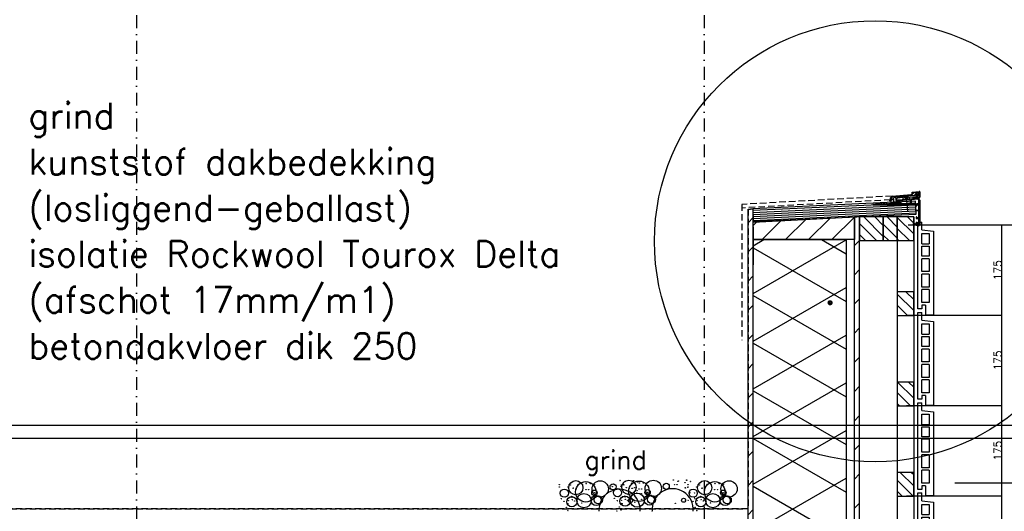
# Model space of a CAD drawing. Extents: x 149262 to 371235, y 141599 to 287858.
# Tile 57 of 60: x 162262 to 164169, y 193187 to 194139. Entities that reach past the tile are written whole.
import ezdxf

# ---------------------------------------------------------------- set-up
doc = ezdxf.new("R2010")
doc.units = 0
doc.header["$LTSCALE"] = 50
doc.header["$MEASUREMENT"] = 0
doc.header["$PDMODE"] = 3
doc.header["$PDSIZE"] = 0.1
for name, pattern in [('CENTER', [2, 1.25, -0.25, 0.25, -0.25]), ('DASHDOT', [1, 0.5, -0.25, 0, -0.25]), ('DD1', [2.66667, 1.66667, -0.5, 0, -0.5]), ('HIDDEN', [0.375, 0.25, -0.125])]:
    doc.linetypes.add(name, pattern=pattern)
doc.layers.get('0').update_dxf_attribs({"linetype": 'CONTINUOUS'})
doc.layers.get('DEFPOINTS').update_dxf_attribs({"linetype": 'CONTINUOUS'})
for name, color, linetype in [('_DETAILNUMMERS', 4, 'CONTINUOUS'), ('A--01A1_ACEER', 1, 'CONTINUOUS'), ('A--A21--_F-23-', 9, 'CONTINUOUS'), ('A--A25--_F--3-', 9, 'CONTINUOUS'), ('A--A42--_F--3-', 9, 'CONTINUOUS'), ('A--A42--_F-23-', 9, 'CONTINUOUS'), ('A--L21--', 3, 'CONTINUOUS'), ('A--L21D1_BUITENWAND', 1, 'CONTINUOUS'), ('A--L21D3_BUITENWAND', 3, 'CONTINUOUS'), ('A--L25--', 7, 'CONTINUOUS'), ('A--L25--_F-23-', 7, 'CONTINUOUS'), ('A--L27DC4_DAKEN', 4, 'HIDDEN'), ('A--L31--', 2, 'CONTINUOUS'), ('A--L42--', 7, 'CONTINUOUS'), ('A--L42--_F--3-', 7, 'CONTINUOUS'), ('A--L42--_F-23-', 7, 'CONTINUOUS'), ('A--L47', 7, 'CONTINUOUS'), ('A--M$1A-_F123-', 1, 'CONTINUOUS'), ('A--T$1A-_F123_20', 1, 'CONTINUOUS'), ('A--T01A-18_TEKST', 1, 'CONTINUOUS'), ('A--T01A-25_TEKST', 2, 'CONTINUOUS'), ('STRAMIEN', 8, 'DD1'), ('X--LR---_CP', 7, 'CONTINUOUS')]:
    doc.layers.add(name, color=color, linetype=linetype)
doc.styles.add('HIEMSTRA', font='romans.shx')
doc.dimstyles.new('ALFA25', dxfattribs={"dimtxt": 50, "dimasz": 2, "dimexe": 0.3, "dimexo": 0.3, "dimgap": 2, "dimtad": 1, "dimdec": 0, "dimzin": 0, "dimdsep": 46, "dimtxsty": 'HIEMSTRA', "dimblk1": 'OBLIQUE', "dimblk2": 'OBLIQUE', "dimsah": 1, "dimcen": 0.09, "dimdle": 0.3, "dimclrd": 1, "dimclre": 1, "dimclrt": 2, "dimadec": 0, "dimazin": 0, "dimtfac": 0.75, "dimtdec": 4, "dimtix": 1, "dimtmove": 2, "dimatfit": 3, "dimldrblk": 'OBLIQUE', "dimfxl": 0, "dimtvp": 625, "dimtolj": 1, "dimtzin": 0, "dimarcsym": 0})
pattern_1 = [(45, (0, 0), (-10.6066, 10.6066), [])]

# ---------------------------------------------------------------- blocks, each defined once
blk = doc.blocks.new('E100606D_8713350')
at = {"color": 0}
blk.add_lwpolyline([(17.9, 1.6), (20.2, 1.6), (20, 1.8, -0.57735), (20.2, 2.1), (21.5, 2.1), (22.8, 2.1, -0.57735), (23, 1.8), (22.9, 1.6), (25.2, 1.6), (25, 1.8, -0.57735), (25.2, 2.1), (26.5, 2.1), (27.8, 2.1, -0.57735), (28, 1.8), (27.9, 1.6), (30.2, 1.6), (30, 1.8, -0.57735), (30.2, 2.1), (31.5, 2.1), (32.8, 2.1, -0.57735), (33, 1.8), (32.9, 1.6), (35.2, 1.6), (35, 1.8, -0.57735), (35.2, 2.1), (36.5, 2.1), (37.8, 2.1, -0.57735), (38, 1.8), (37.9, 1.6), (40.2, 1.6), (40, 1.8, -0.57735), (40.2, 2.1), (41.5, 2.1), (42.8, 2.1, -0.57735), (43, 1.8), (42.9, 1.6), (45.2, 1.6), (45, 1.8, -0.57735), (45.2, 2.1), (46.5, 2.1), (47.8, 2.1, -0.57735), (48, 1.8), (47.9, 1.6), (50.2, 1.6), (50, 1.8, -0.57735), (50.2, 2.1), (51.5, 2.1), (52.8, 2.1, -0.57735), (53, 1.8), (52.9, 1.6), (55.2, 1.6), (55, 1.8, -0.57735), (55.2, 2.1), (56.5, 2.1), (57.8, 2.1, -0.57735), (58, 1.8), (57.9, 1.6), (60.2, 1.6), (60, 1.8, -0.57735), (60.2, 2.1), (61.5, 2.1), (62.8, 2.1, -0.57735), (63, 1.8), (62.9, 1.6), (65.2, 1.6), (65, 1.8, -0.57735), (65.2, 2.1), (66.5, 2.1), (67.8, 2.1, -0.57735), (68, 1.8), (67.9, 1.6), (70.2, 1.6), (70, 1.8, -0.57735), (70.2, 2.1), (71.5, 2.1), (72.8, 2.1, -0.57735), (73, 1.8), (72.9, 1.6), (78.3, 0.6, -0.912623), (78.3, 0.1), (-5.3, 0.1, 0.414214), (-5.8, -0.4), (-5.8, -1.4, -0.414214), (-6.3, -1.9, -0.414214), (-6.8, -1.4), (-6.8, -0.4, 0.414214), (-7.3, 0.1), (-9.5, 0.1, 0.414214), (-10, -0.4), (-10, -24.7, 0.414214), (-9.5, -25.2), (-7.3, -25.2, 0.414214), (-6.8, -24.7), (-6.8, -23.7, -0.414214), (-6.3, -23.2, -0.414214), (-5.8, -23.7), (-5.8, -25.7, -0.414214), (-6.3, -26.2), (-9.5, -26.2, 0.414214), (-10, -26.7), (-10, -38.7, 0.534511), (-9.3, -39.1), (-1, -35.7, -0.534511), (0, -36.4, -0.303347), (-0.4, -37.1), (-9.4, -40.8, -0.534511), (-11.5, -39.4), (-11.5, 12.6, -0.414214), (-10, 14.1), (0, 14.1, -0.414214), (0.5, 13.6), (0.5, 13.1, -0.414214), (0, 12.6), (-9.5, 12.6, 0.414214), (-10, 12.1), (-10, 2.6, 0.414214), (-9.5, 2.1), (-8.5, 2.1), (-7.2, 2.1, -0.57735), (-7, 1.8), (-7.1, 1.6), (-4.8, 1.6), (-5, 1.8, -0.57735), (-4.8, 2.1), (-3.5, 2.1), (-2.2, 2.1, -0.57735), (-2, 1.8), (-2.1, 1.6), (0.2, 1.6), (0, 1.8, -0.57735), (0.2, 2.1), (1.5, 2.1), (2.8, 2.1, -0.57735), (3, 1.8), (2.9, 1.6), (5.2, 1.6), (5, 1.8, -0.57735), (5.2, 2.1), (6.5, 2.1), (7.8, 2.1, -0.57735), (8, 1.8), (7.9, 1.6), (10.2, 1.6), (10, 1.8, -0.57735), (10.2, 2.1), (11.5, 2.1), (12.8, 2.1, -0.57735), (13, 1.8), (12.9, 1.6), (15.2, 1.6), (15, 1.8, -0.57735), (15.2, 2.1), (16.5, 2.1), (17.8, 2.1, -0.57735), (18, 1.8)], format="xyb", close=True, dxfattribs=at)
blk = doc.blocks.new('ARGETON175')
at = {"layer": 'A--L21D3_BUITENWAND'}
for p, q in [((-8, 153), (-30, 150.5)), ((0, 168), (-8, 168)), ((-8, 153), (-8, 168)), ((0, 0), (0, 168)), ((-30, 150.5), (-30, -12.5)), ((-22, 145.5), (-22, 126)), ((-8, 145.5), (-22, 145.5)), ((-8, 126), (-8, 145.5)), ((-8, 126), (-22, 126)), ((-8, 121), (-22, 121)), ((-22, 121), (-22, 102)), ((-8, 102), (-8, 121)), ((-22, 102), (-8, 102)), ((-22, 97), (-22, 72)), ((-22, 97), (-8, 97)), ((-8, 72), (-8, 97)), ((-22, 72), (-8, 72)), ((-22, 67), (-22, 42)), ((-22, 67), (-8, 67)), ((-8, 42), (-8, 67)), ((-22, 42), (-8, 42)), ((-22, 37), (-22, 12)), ((-22, 37), (-8, 37)), ((-8, 12), (-8, 37)), ((-22, 12), (-8, 12)), ((-15, 7), (-15, -12.5)), ((-15, 7), (-8, 7)), ((-8, 7), (-8, 0)), ((-8, 0), (0, 0)), ((-30, -12.5), (-15, -12.5))]:
    blk.add_line(p, q, dxfattribs=at)
blk = doc.blocks.new('*U595')
at = {"layer": 'A--A42--_F-23-', "linetype": 'Continuous'}
h = blk.add_hatch(dxfattribs=at)
h.set_pattern_fill('ALFALINE', color=256, scale=40, style=0)
h.set_pattern_definition([(45, (-163884.01, -189441.78), (-28.284271, 28.284271), [])])
h.paths.add_polyline_path([(0, 0), (-5, 0), (-5, 4315.5), (0, 4315.5), (5, 4315.5), (5, 0)])
at = {"layer": 'A--L42--_F-23-', "color": 2, "linetype": 'Continuous'}
for points in [[(0, 0), (-5, 0), (-5, 4315.5), (0, 4315.5)], [(0, 0), (5, 0), (5, 4315.5), (0, 4315.5)]]:
    blk.add_lwpolyline(points, dxfattribs=at)
blk = doc.blocks.new('_OBLIQUE')
at = {"color": 0, "linetype": 'ByBlock'}
blk.add_line((-0.5, -0.5), (0.5, 0.5), dxfattribs=at)
blk = doc.blocks.new('*D313')
at = {"layer": 'A--M$1A-_F123-', "color": 1, "lineweight": -2}
for p, q in [((163980.1, 193391.8), (164164.6, 193391.8)), ((164164.6, 193216.7), (164164.6, 193391.9)), ((163980.1, 193216.8), (164164.6, 193216.8))]:
    blk.add_line(p, q, dxfattribs=at)
at = {"layer": 'DEFPOINTS', "color": 0}
for p in [(163980, 193391.8), (164164.6, 193391.8), (163980, 193216.8)]:
    blk.add_point(p, dxfattribs=at)
at = {"layer": 'A--M$1A-_F123-', "color": 1, "lineweight": -2, "xscale": 0.6, "yscale": 0.6, "zscale": 0.6}
for p, rotation in [((164164.6, 193391.8), 90), ((164164.6, 193216.8), 270)]:
    blk.add_blockref('_OBLIQUE', p, dxfattribs=dict(at, rotation=rotation))
at = {"layer": 'A--M$1A-_F123-', "color": 2, "insert": (164156.5, 193304.3), "char_height": 15, "attachment_point": 5, "rotation": 90, "style": 'HIEMSTRA'}
blk.add_mtext('\\A1;175', dxfattribs=at)
blk = doc.blocks.new('*D315')
at = {"layer": 'A--M$1A-_F123-', "color": 1, "lineweight": -2}
for p, q in [((163980.1, 193216.8), (164164.6, 193216.8)), ((164164.6, 193041.7), (164164.6, 193216.9)), ((163980.1, 193041.8), (164164.6, 193041.8))]:
    blk.add_line(p, q, dxfattribs=at)
at = {"layer": 'DEFPOINTS', "color": 0}
for p in [(163980, 193216.8), (164164.6, 193216.8), (163980, 193041.8)]:
    blk.add_point(p, dxfattribs=at)
at = {"layer": 'A--M$1A-_F123-', "color": 1, "lineweight": -2, "xscale": 0.6, "yscale": 0.6, "zscale": 0.6}
for p, rotation in [((164164.6, 193216.8), 90), ((164164.6, 193041.8), 270)]:
    blk.add_blockref('_OBLIQUE', p, dxfattribs=dict(at, rotation=rotation))
at = {"layer": 'A--M$1A-_F123-', "color": 2, "insert": (164156.5, 193129.3), "char_height": 15, "attachment_point": 5, "rotation": 90, "style": 'HIEMSTRA'}
blk.add_mtext('\\A1;175', dxfattribs=at)
blk = doc.blocks.new('*U594')
at = {"layer": 'A--A42--_F-23-', "linetype": 'Continuous'}
h = blk.add_hatch(dxfattribs=at)
h.set_pattern_fill('ALFALINE', color=256, scale=40, style=0)
h.set_pattern_definition([(45, (-163678.01, -191983.78), (-28.284271, 28.284271), [])])
h.paths.add_polyline_path([(0, 0), (5, 0), (5, 1788.5), (0, 1788.5), (-5, 1788.5), (-5, 0)])
at = {"layer": 'A--L42--_F-23-', "color": 2, "linetype": 'Continuous'}
for points in [[(-5, 0), (-5, 0), (-5, 1788.5), (0, 1788.5)], [(5, 0), (5, 0), (5, 1788.5), (0, 1788.5)]]:
    blk.add_lwpolyline(points, dxfattribs=at)
blk = doc.blocks.new('*D317')
at = {"layer": 'A--M$1A-_F123-', "color": 1, "lineweight": -2}
for p, q in [((164072.4, 193741.8), (164571.9, 193741.8)), ((164571.8, 191991.7), (164571.8, 193741.9)), ((164072.4, 191991.8), (164571.9, 191991.8))]:
    blk.add_line(p, q, dxfattribs=at)
at = {"layer": 'DEFPOINTS', "color": 0}
for p in [(164072.3, 193741.8), (164571.8, 193741.8), (164072.3, 191991.8)]:
    blk.add_point(p, dxfattribs=at)
at = {"layer": 'A--M$1A-_F123-', "color": 1, "lineweight": -2, "xscale": 0.6, "yscale": 0.6, "zscale": 0.6}
for p, rotation in [((164571.8, 193741.8), 90), ((164571.8, 191991.8), 270)]:
    blk.add_blockref('_OBLIQUE', p, dxfattribs=dict(at, rotation=rotation))
at = {"layer": 'A--M$1A-_F123-', "color": 2, "insert": (164628.1, 192635.5), "char_height": 15, "attachment_point": 5, "rotation": 90, "style": 'HIEMSTRA'}
blk.add_mtext('\\A1;10 stenen a 175', dxfattribs=at)
blk = doc.blocks.new('*D318')
at = {"layer": 'A--M$1A-_F123-', "color": 1, "lineweight": -2}
for p, q in [((163980.1, 193566.8), (164164.6, 193566.8)), ((164164.6, 193391.7), (164164.6, 193566.9)), ((163980.1, 193391.8), (164164.6, 193391.8))]:
    blk.add_line(p, q, dxfattribs=at)
at = {"layer": 'DEFPOINTS', "color": 0}
for p in [(163980, 193566.8), (164164.6, 193566.8), (163980, 193391.8)]:
    blk.add_point(p, dxfattribs=at)
at = {"layer": 'A--M$1A-_F123-', "color": 1, "lineweight": -2, "xscale": 0.6, "yscale": 0.6, "zscale": 0.6}
for p, rotation in [((164164.6, 193566.8), 90), ((164164.6, 193391.8), 270)]:
    blk.add_blockref('_OBLIQUE', p, dxfattribs=dict(at, rotation=rotation))
at = {"layer": 'A--M$1A-_F123-', "color": 2, "insert": (164156.5, 193479.3), "char_height": 15, "attachment_point": 5, "rotation": 90, "style": 'HIEMSTRA'}
blk.add_mtext('\\A1;175', dxfattribs=at)
blk = doc.blocks.new('*D319')
at = {"layer": 'A--M$1A-_F123-', "color": 1, "lineweight": -2}
for p, q in [((163980.1, 193391.8), (164164.6, 193391.8)), ((164164.6, 193216.7), (164164.6, 193391.9)), ((163980.1, 193216.8), (164164.6, 193216.8))]:
    blk.add_line(p, q, dxfattribs=at)
at = {"layer": 'DEFPOINTS', "color": 0}
for p in [(163980, 193391.8), (164164.6, 193391.8), (163980, 193216.8)]:
    blk.add_point(p, dxfattribs=at)
at = {"layer": 'A--M$1A-_F123-', "color": 1, "lineweight": -2, "xscale": 0.6, "yscale": 0.6, "zscale": 0.6}
for p, rotation in [((164164.6, 193391.8), 90), ((164164.6, 193216.8), 270)]:
    blk.add_blockref('_OBLIQUE', p, dxfattribs=dict(at, rotation=rotation))
at = {"layer": 'A--M$1A-_F123-', "color": 2, "insert": (164156.5, 193304.3), "char_height": 15, "attachment_point": 5, "rotation": 90, "style": 'HIEMSTRA'}
blk.add_mtext('\\A1;175', dxfattribs=at)
blk = doc.blocks.new('*D320')
at = {"layer": 'A--M$1A-_F123-', "color": 1, "lineweight": -2}
for p, q in [((163983.1, 193741.8), (164164.6, 193741.8)), ((164164.6, 193566.7), (164164.6, 193741.9)), ((163980.1, 193566.8), (164164.6, 193566.8))]:
    blk.add_line(p, q, dxfattribs=at)
at = {"layer": 'DEFPOINTS', "color": 0}
for p in [(163983, 193741.8), (164164.6, 193741.8), (163980, 193566.8)]:
    blk.add_point(p, dxfattribs=at)
at = {"layer": 'A--M$1A-_F123-', "color": 1, "lineweight": -2, "xscale": 0.6, "yscale": 0.6, "zscale": 0.6}
for p, rotation in [((164164.6, 193741.8), 90), ((164164.6, 193566.8), 270)]:
    blk.add_blockref('_OBLIQUE', p, dxfattribs=dict(at, rotation=rotation))
at = {"layer": 'A--M$1A-_F123-', "color": 2, "insert": (164156.5, 193654.3), "char_height": 15, "attachment_point": 5, "rotation": 90, "style": 'HIEMSTRA'}
blk.add_mtext('\\A1;175', dxfattribs=at)
blk = doc.blocks.new('Q020261-')
at = {"layer": 'A--A25--_F--3-'}
h = blk.add_hatch(dxfattribs=at)
h.set_pattern_fill('ALFALINE', color=256, scale=15, style=0, pattern_type=2)
h.set_pattern_definition(pattern_1)
h.paths.add_polyline_path([(0, 0), (0, 46), (46, 46), (46, 0)])
at = {"layer": 'A--L25--_F-23-', "color": 2, "linetype": 'Continuous'}
blk.add_lwpolyline([(0, 0), (0, 46), (46, 46), (46, 0)], close=True, dxfattribs=at)
at = {"layer": 'X--LR---_CP'}
for p in [(0, 0), (0, 0), (46, 0)]:
    blk.add_point(p, dxfattribs=at)
blk = doc.blocks.new('HOUT46X32')
at = {"layer": 'A--A25--_F--3-'}
h = blk.add_hatch(dxfattribs=at)
h.set_pattern_fill('ALFALINE', color=256, scale=15, style=0, pattern_type=2)
h.set_pattern_definition(pattern_1)
h.paths.add_polyline_path([(0, 0), (0, 46), (32, 46), (32, 0)])
at = {"layer": 'A--L25--_F-23-', "color": 2, "linetype": 'Continuous'}
blk.add_lwpolyline([(0, 0), (0, 46), (32, 46), (32, 0)], close=True, dxfattribs=at)
at = {"layer": 'X--LR---_CP'}
for p in [(0, 0), (0, 0), (32, 0)]:
    blk.add_point(p, dxfattribs=at)

msp = doc.modelspace()

# ---------------------------------------------------------------- hatches: boundary and pattern name
at = {"layer": 'A--A21--_F-23-'}
h = msp.add_hatch(dxfattribs=at)
h.set_pattern_fill('ALFAISO', color=256, scale=80, angle=270, style=0, pattern_type=2)
h.set_pattern_definition([(210, (276319.424, 90145.88), (-40, 69.282032), []), (150, (276319.424, 90145.88), (40, 69.282032), [])])
h.paths.add_polyline_path([(163683, 193713.3), (163863, 193713.3), (163863, 192975.1), (163683, 192975.1)])
at = {"layer": 'A--A25--_F--3-'}
h = msp.add_hatch(dxfattribs=at)
h.set_pattern_fill('ANSI31', color=256, scale=10, angle=90, style=0)
h.set_pattern_definition([(45, (145601.628, 180463.71), (22.45064, -22.45064), [])])
h.paths.add_polyline_path([(163879, 193713.3), (163683, 193713.3), (163683, 193747.3), (163879, 193757.3)])
h = msp.add_hatch(dxfattribs=at)
h.set_pattern_fill('ALFALINE', color=256, scale=15, style=0, pattern_type=2)
h.set_pattern_definition([(135, (163967.008, 193711.28), (10.6066, 10.6066), [])])
h.paths.add_polyline_path([(163962, 193711.3), (163962, 193757.3), (163935, 193757.3), (163935, 193711.3)])
at = {"layer": 'A--A42--_F--3-'}
h = msp.add_hatch(dxfattribs=at)
h.set_pattern_fill('ALFALINE', color=256, scale=4, angle=132.3132, style=0, pattern_type=2)
h.set_pattern_definition([(2.6868, (164008.8588, 193769.38), (0.187505, -3.995603), [])])
h.paths.add_polyline_path([(163998.2, 193768.9), (163997.3, 193787.9), (163682.1, 193773.1), (163683, 193754.1), (163683.2, 193748.1), (163998.5, 193762.9)])

# ---------------------------------------------------------------- linework, layer by layer
at = {"color": 0}
for p, q in [((163948.9, 193794.2), (163952.1, 193797.7)), ((163952.1, 193797.7), (163989.2, 193801)), ((163989.8, 193799.7), (163952.7, 193796.4)), ((163975.5, 193796.8), (163979.5, 193797.1)), ((163983.5, 193797.4), (163979.5, 193797.1)), ((163995.8, 193798.5), (163983.5, 193797.4)), ((163983.6, 193796.3), (163983.5, 193797.4)), ((163989.2, 193801), (163991.5, 193803.3)), ((163989.8, 193799.7), (163994.6, 193804.4)), ((163990.2, 193804.4), (163991.3, 193805.5)), ((163991.1, 193804.1), (163990.4, 193804.1)), ((163991.3, 193805.5), (164004.8, 193806.7)), ((163994.6, 193804.4), (164004, 193805.3)), ((163998.9, 193801.6), (163995.8, 193798.5)), ((163996.2, 193800.8), (163999.9, 193804.6)), ((163997.4, 193800.1), (163996.6, 193800)), ((163999.1, 193801.8), (163997.4, 193800.1)), ((163999.9, 193793.9), (163999.2, 193801.5)), ((164003.2, 193804.9), (163999.9, 193804.6)), ((163999.9, 193793.3), (163999.9, 193801.4)), ((164001.3, 193802.7), (164004.2, 193803.4)), ((164001.3, 193794), (164001.3, 193802.7)), ((164001.5, 193801.1), (164001.5, 193802.4)), ((164001.6, 193800.8), (164004.4, 193798.1)), ((164001.8, 193802.5), (164003.6, 193800.7)), ((164004.3, 193803.8), (164003.2, 193804.9)), ((164004.5, 193801), (164004.5, 193804.8)), ((164004.5, 193795.6), (164004.5, 193797.7)), ((164005.9, 193805.7), (164005.9, 193795.5)), ((163947.9, 193789.1), (163948.9, 193790)), ((163947.9, 193788.4), (163947.9, 193789.1)), ((163950.9, 193790.2), (163948.7, 193788)), ((163948.8, 193783), (163950.9, 193785.2)), ((163948.9, 193790), (163948.9, 193794.2)), ((163950.6, 193782.3), (163949, 193782.3)), ((163952.7, 193796.4), (163950.2, 193793.7)), ((163950.2, 193793.7), (163950.2, 193792.1)), ((163951.6, 193783.8), (163950.6, 193782.9)), ((163950.6, 193782.9), (163950.6, 193782.3)), ((163968.2, 193782.3), (163950.6, 193782.3)), ((163950.7, 193791.6), (163954.9, 193791.9)), ((163954.2, 193790.5), (163950.9, 193790.2)), ((163950.9, 193785.2), (163965.5, 193786.4)), ((163966.6, 193785.1), (163951.6, 193783.8)), ((163954.1, 193792.9), (163955.1, 193794.2)), ((163954.2, 193791.9), (163954.1, 193792.9)), ((163955.2, 193792), (163954.2, 193791.9)), ((163955.1, 193791.4), (163954.2, 193790.5)), ((163955.7, 193786), (163955.2, 193792)), ((163960.4, 193786.4), (163955.7, 193786)), ((163956.5, 193795.1), (163959.6, 193795.4)), ((163959.6, 193795.4), (163975.5, 193796.8)), ((163960.4, 193786.4), (163959.6, 193795.4)), ((163962.4, 193786.6), (163960.4, 193786.4)), ((163973.7, 193794.6), (163961.8, 193793.5)), ((163962.4, 193786.6), (163961.8, 193793.5)), ((163964.8, 193786.8), (163962.4, 193786.6)), ((163964.1, 193789.4), (163965.6, 193786.7)), ((163999.5, 193792.8), (163964.2, 193789.7)), ((163966.6, 193787.8), (163969, 193783.7)), ((163968.2, 193782.3), (163966.6, 193785.1)), ((163987.4, 193790.4), (163967, 193788.6)), ((163972, 193782.3), (163968.2, 193782.3)), ((163969, 193783.7), (163971.5, 193783.7)), ((163971.5, 193783.7), (163972.1, 193782.6)), ((163974.1, 193790.6), (163973.7, 193794.6)), ((163978.1, 193790.9), (163974.1, 193790.6)), ((163975.5, 193796.8), (163975.6, 193795.6)), ((163983.6, 193796.3), (163975.6, 193795.6)), ((163975.6, 193795.6), (163977.8, 193793.4)), ((163977.8, 193793.4), (163981.8, 193793.8)), ((163977.8, 193793.4), (163978.1, 193790.9)), ((163981.8, 193793.8), (163983.6, 193796.3)), ((163982, 193791.3), (163981.8, 193793.8)), ((163986, 193791.6), (163982, 193791.3)), ((163985.7, 193795.6), (163997.6, 193796.7)), ((163986, 193791.6), (163985.7, 193795.6)), ((163986.7, 193782.6), (163987.2, 193783.5)), ((163990.4, 193782.3), (163986.8, 193782.3)), ((163987.6, 193783.7), (163987.9, 193783.7)), ((163987.9, 193783.7), (163987.9, 193789.9)), ((163989.3, 193790.1), (163989.3, 193783.7)), ((163989.3, 193783.7), (163989.7, 193783.7)), ((164001.7, 193791.6), (163989.8, 193790.6)), ((163990.1, 193783.5), (163990.6, 193782.6)), ((163998, 193792.7), (163997.6, 193796.7)), ((163999, 193792.8), (163998, 193792.7)), ((163999, 193792.8), (163999.9, 193793.9)), ((164001.3, 193794), (164005.6, 193789.7)), ((164001.7, 193791.6), (164004.2, 193789.1)), ((164004.2, 193770.8), (164004.2, 193789.1)), ((164005, 193795.1), (164004.5, 193795.6)), ((164005.6, 193789.7), (164005.6, 193742.5)), ((163998.6, 193769.6), (163998.6, 193769.8)), ((163999.1, 193770.3), (164003.7, 193770.3)), ((164004.2, 193769.1), (163999.1, 193769.1)), ((164004.2, 193745.1), (164004.2, 193769.1)), ((163998.6, 193744.3), (163998.6, 193746.1)), ((163999.1, 193746.6), (163999.4, 193746.6)), ((164004.2, 193743.8), (163999.1, 193743.8)), ((163999.9, 193746.1), (163999.9, 193745.1)), ((163999.9, 193745.1), (164004.2, 193745.1)), ((164004.2, 193743.5), (164004.2, 193743.8))]:
    msp.add_line(p, q, dxfattribs=at)
at = {"color": 0, "linetype": 'CENTER'}
msp.add_line((163979.5, 193797.1), (163982.1, 193767.3), dxfattribs=at)
for centre, radius in [((163339.4, 193232.4), 13.8), ((163339.4, 193232.4), 13.8), ((163358.8, 193224.6), 19.8), ((163358.8, 193224.6), 19.8), ((163386.6, 193230.3), 15.8), ((163386.6, 193230.3), 15.8), ((163425.2, 193246.4), 0.331), ((163425.2, 193246.4), 0.331), ((163442.3, 193233.3), 13.8), ((163442.3, 193233.3), 13.8), ((163434.6, 193244.1), 0.331), ((163434.6, 193244.1), 0.331), ((163434.9, 193244.6), 0.331), ((163434.9, 193244.6), 0.331), ((163461.7, 193225.6), 19.8), ((163461.7, 193225.6), 19.8), ((163451.1, 193245.9), 0.331), ((163451.1, 193245.9), 0.331), ((163451.3, 193246.3), 0.331), ((163451.3, 193246.3), 0.331), ((163458.7, 193243.5), 0.331), ((163458.7, 193243.5), 0.331), ((163489.5, 193231.2), 15.8), ((163489.5, 193231.2), 15.8), ((163528.1, 193247.4), 0.331), ((163528.1, 193247.4), 0.331), ((163537.5, 193245), 0.331), ((163537.5, 193245), 0.331), ((163537.8, 193245.5), 0.331), ((163537.8, 193245.5), 0.331), ((163553.9, 193246.8), 0.331), ((163553.9, 193246.8), 0.331), ((163554.2, 193247.3), 0.331), ((163554.2, 193247.3), 0.331), ((163561.6, 193244.5), 0.331), ((163561.6, 193244.5), 0.331), ((163589.1, 193232.4), 13.8), ((163589.1, 193232.4), 13.8), ((163608.5, 193224.6), 19.8), ((163608.5, 193224.6), 19.8), ((163636.3, 193230.3), 15.8), ((163307.2, 193238.5), 0.331), ((163307.2, 193238.5), 0.331), ((163307.2, 193233.8), 0.331), ((163307.2, 193233.8), 0.331), ((163317.2, 193221.9), 7.92), ((163317.2, 193221.9), 7.92), ((163323.9, 193234.1), 0.331), ((163323.9, 193234.1), 0.331), ((163323.9, 193234.1), 0.331), ((163323.9, 193234.1), 0.331), ((163328.9, 193237.9), 0.331), ((163328.9, 193237.9), 0.331), ((163334.2, 193231.4), 0.331), ((163334.2, 193231.4), 0.331), ((163334.5, 193231.7), 0.331), ((163334.5, 193231.7), 0.331), ((163339.7, 193230), 0.331), ((163339.7, 193230), 0.331), ((163344.2, 193238.8), 0.331), ((163344.2, 193238.8), 0.331), ((163358.9, 193228.8), 0.331), ((163358.9, 193228.8), 0.331), ((163359.3, 193240.6), 0.331), ((163359.3, 193240.6), 0.331), ((163359.4, 193240.6), 0.331), ((163359.4, 193240.6), 0.331), ((163364.1, 193228.8), 0.331), ((163364.1, 193228.8), 0.331), ((163367.3, 193240.7), 0.331), ((163367.3, 193240.7), 0.331), ((163367.5, 193240.6), 0.331), ((163367.5, 193240.6), 0.331), ((163367.7, 193240.6), 0.331), ((163367.7, 193240.6), 0.331), ((163375.4, 193222.6), 5.32), ((163375.4, 193222.6), 5.32), ((163375.5, 193238.4), 0.331), ((163375.5, 193238.4), 0.331), ((163411.6, 193234.2), 5.94), ((163411.6, 193234.2), 5.94), ((163410.1, 193234.7), 0.331), ((163410.1, 193234.7), 0.331), ((163420.1, 193222.8), 7.92), ((163420.1, 193222.8), 7.92), ((163416.5, 193237.8), 0.331), ((163416.5, 193237.8), 0.331), ((163426.8, 193235.1), 0.331), ((163426.8, 193235.1), 0.331), ((163426.8, 193235.1), 0.331), ((163426.8, 193235.1), 0.331), ((163427.6, 193237.6), 0.331), ((163427.6, 193237.6), 0.331), ((163431.8, 193238.8), 0.331), ((163431.8, 193238.8), 0.331), ((163432.3, 193237.6), 0.331), ((163432.3, 193237.6), 0.331), ((163437.1, 193232.4), 0.331), ((163437.1, 193232.4), 0.331), ((163437.4, 193232.6), 0.331), ((163437.4, 193232.6), 0.331), ((163442.6, 193230.9), 0.331), ((163442.6, 193230.9), 0.331), ((163447.1, 193239.8), 0.331), ((163447.1, 193239.8), 0.331), ((163447.8, 193241.3), 0.331), ((163447.8, 193241.3), 0.331), ((163448.1, 193241.2), 0.331), ((163448.1, 193241.2), 0.331), ((163448.4, 193231.4), 0.331), ((163448.4, 193231.4), 0.331), ((163448.7, 193231.2), 0.331), ((163448.7, 193231.2), 0.331), ((163453.4, 193232.4), 0.331), ((163453.4, 193232.4), 0.331), ((163458.1, 193227.1), 0.331), ((163458.1, 193227.1), 0.331), ((163461.8, 193229.8), 0.331), ((163461.8, 193229.8), 0.331), ((163462.2, 193241.6), 0.331), ((163462.2, 193241.6), 0.331), ((163462.3, 193241.5), 0.331), ((163462.3, 193241.5), 0.331), ((163467, 193229.8), 0.331), ((163467, 193229.8), 0.331), ((163470.2, 193241.6), 0.331), ((163470.2, 193241.6), 0.331), ((163470.4, 193241.6), 0.331), ((163470.4, 193241.6), 0.331), ((163470.6, 193241.5), 0.331), ((163470.6, 193241.5), 0.331), ((163478.3, 193223.5), 5.32), ((163478.3, 193223.5), 5.32), ((163514.5, 193235.1), 5.94), ((163514.5, 193235.1), 5.94), ((163519.4, 193238.7), 0.331), ((163519.4, 193238.7), 0.331), ((163530.5, 193238.6), 0.331), ((163530.5, 193238.6), 0.331), ((163535.2, 193238.6), 0.331), ((163535.2, 193238.6), 0.331), ((163550.7, 193242.3), 0.331), ((163550.7, 193242.3), 0.331), ((163551, 193242.1), 0.331), ((163551, 193242.1), 0.331), ((163551.3, 193232.3), 0.331), ((163551.3, 193232.3), 0.331), ((163551.6, 193232.1), 0.331), ((163551.6, 193232.1), 0.331), ((163556.3, 193233.3), 0.331), ((163556.3, 193233.3), 0.331), ((163556.8, 193238.5), 0.331), ((163556.8, 193238.5), 0.331), ((163556.8, 193233.8), 0.331), ((163556.8, 193233.8), 0.331), ((163566.8, 193221.9), 7.92), ((163566.8, 193221.9), 7.92), ((163561, 193228), 0.331), ((163561, 193228), 0.331), ((163573.5, 193234.1), 0.331), ((163573.5, 193234.1), 0.331), ((163573.5, 193234.1), 0.331), ((163573.5, 193234.1), 0.331), ((163578.5, 193237.9), 0.331), ((163578.5, 193237.9), 0.331), ((163583.8, 193231.4), 0.331), ((163583.8, 193231.4), 0.331), ((163584.1, 193231.7), 0.331), ((163584.1, 193231.7), 0.331), ((163589.3, 193230), 0.331), ((163589.3, 193230), 0.331), ((163593.8, 193238.8), 0.331), ((163593.8, 193238.8), 0.331), ((163608.5, 193228.8), 0.331), ((163608.9, 193240.6), 0.331), ((163609.1, 193240.6), 0.331), ((163613.8, 193228.8), 0.331), ((163617, 193240.7), 0.331), ((163617.1, 193240.6), 0.331), ((163617.3, 193240.6), 0.331), ((163625, 193222.6), 5.32), ((163625.1, 193238.4), 0.331), ((163311, 193211), 0.331), ((163311, 193211), 0.331), ((163316.6, 193206.2), 0.331), ((163316.6, 193206.2), 0.331), ((163319.5, 193214.2), 0.331), ((163319.5, 193214.2), 0.331), ((163319.6, 193214.2), 0.331), ((163319.6, 193214.2), 0.331), ((163331.8, 193205.4), 9.89), ((163331.8, 193205.4), 9.89), ((163324.8, 193207.4), 0.331), ((163324.8, 193207.4), 0.331), ((163326.7, 193213.9), 0.331), ((163326.7, 193213.9), 0.331), ((163331.4, 193215.6), 0.331), ((163331.4, 193215.6), 0.331), ((163331.8, 193213.8), 0.331), ((163331.8, 193213.8), 0.331), ((163332.3, 193209.1), 0.331), ((163332.3, 193209.1), 0.331), ((163336.9, 193206.8), 0.331), ((163336.9, 193206.8), 0.331), ((163337.6, 193219), 0.331), ((163337.6, 193219), 0.331), ((163337.6, 193219), 0.331), ((163337.6, 193219), 0.331), ((163340.5, 193210.3), 0.331), ((163340.5, 193210.3), 0.331), ((163355.2, 193207.4), 13.8), ((163355.2, 193207.4), 13.8), ((163342, 193206.7), 0.331), ((163342, 193206.7), 0.331), ((163378.9, 193207.7), 9.89), ((163378.9, 193207.7), 9.89), ((163375.4, 193222.6), 0.331), ((163375.4, 193222.6), 0.331), ((163375.4, 193222.6), 0.331), ((163375.4, 193222.6), 0.331), ((163383, 193208.9), 7.91), ((163383, 193208.9), 7.91), ((163375.8, 193212.3), 0.331), ((163375.8, 193212.3), 0.331), ((163375.8, 193212.3), 0.331), ((163375.8, 193212.3), 0.331), ((163375.8, 193212.3), 0.331), ((163375.8, 193212.3), 0.331), ((163375.8, 193212.3), 0.331), ((163375.8, 193212.3), 0.331), ((163378, 193220), 0.331), ((163378, 193220), 0.331), ((163378, 193220), 0.331), ((163378, 193220), 0.331), ((163378, 193220), 0.331), ((163378, 193220), 0.331), ((163378, 193220), 0.331), ((163378, 193220), 0.331), ((163387.5, 193212.9), 0.331), ((163387.5, 193212.9), 0.331), ((163413.9, 193212), 0.331), ((163413.9, 193212), 0.331), ((163419.5, 193207.1), 0.331), ((163419.5, 193207.1), 0.331), ((163422.4, 193215.1), 0.331), ((163422.4, 193215.1), 0.331), ((163422.5, 193215.1), 0.331), ((163422.5, 193215.1), 0.331), ((163434.7, 193206.4), 9.89), ((163434.7, 193206.4), 9.89), ((163427.7, 193208.3), 0.331), ((163427.7, 193208.3), 0.331), ((163429.6, 193214.9), 0.331), ((163429.6, 193214.9), 0.331), ((163434.3, 193216.6), 0.331), ((163434.3, 193216.6), 0.331), ((163434.7, 193214.8), 0.331), ((163434.7, 193214.8), 0.331), ((163435.2, 193210.1), 0.331), ((163435.2, 193210.1), 0.331), ((163439.8, 193207.8), 0.331), ((163439.8, 193207.8), 0.331), ((163440.5, 193219.9), 0.331), ((163440.5, 193219.9), 0.331), ((163440.5, 193219.9), 0.331), ((163440.5, 193219.9), 0.331), ((163445.3, 193207.2), 3.96), ((163445.3, 193207.2), 3.96), ((163443.4, 193211.2), 0.331), ((163443.4, 193211.2), 0.331), ((163458.1, 193208.3), 13.8), ((163458.1, 193208.3), 13.8), ((163444.9, 193207.7), 0.331), ((163444.9, 193207.7), 0.331), ((163449.2, 193206.7), 0.331), ((163449.2, 193206.7), 0.331), ((163454, 193207.4), 0.331), ((163454, 193207.4), 0.331), ((163456.9, 193221.5), 0.331), ((163456.9, 193221.5), 0.331), ((163457.5, 193222.4), 0.331), ((163457.5, 193222.4), 0.331), ((163466.3, 193221.2), 0.331), ((163466.3, 193221.2), 0.331), ((163466.9, 193210.1), 0.331), ((163466.9, 193210.1), 0.331), ((163481.8, 193208.7), 9.89), ((163481.8, 193208.7), 9.89), ((163478.3, 193223.5), 0.331), ((163478.3, 193223.5), 0.331), ((163478.3, 193223.5), 0.331), ((163478.3, 193223.5), 0.331), ((163485.9, 193209.8), 7.91), ((163485.9, 193209.8), 7.91), ((163478.6, 193213.2), 0.331), ((163478.6, 193213.2), 0.331), ((163478.6, 193213.2), 0.331), ((163478.6, 193213.2), 0.331), ((163478.6, 193213.2), 0.331), ((163478.6, 193213.2), 0.331), ((163478.6, 193213.2), 0.331), ((163478.6, 193213.2), 0.331), ((163480.9, 193220.9), 0.331), ((163480.9, 193220.9), 0.331), ((163480.9, 193220.9), 0.331), ((163480.9, 193220.9), 0.331), ((163480.9, 193220.9), 0.331), ((163480.9, 193220.9), 0.331), ((163480.9, 193220.9), 0.331), ((163480.9, 193220.9), 0.331), ((163490.4, 193213.9), 0.331), ((163490.4, 193213.9), 0.331), ((163548.2, 193208.2), 3.96), ((163548.2, 193208.2), 3.96), ((163552.1, 193207.7), 0.331), ((163552.1, 193207.7), 0.331), ((163556.9, 193208.3), 0.331), ((163556.9, 193208.3), 0.331), ((163559.8, 193222.4), 0.331), ((163559.8, 193222.4), 0.331), ((163560.4, 193223.3), 0.331), ((163560.4, 193223.3), 0.331), ((163560.6, 193211), 0.331), ((163560.6, 193211), 0.331), ((163566.2, 193206.2), 0.331), ((163566.2, 193206.2), 0.331), ((163569.2, 193214.2), 0.331), ((163569.2, 193214.2), 0.331), ((163569.2, 193222.2), 0.331), ((163569.2, 193222.2), 0.331), ((163569.3, 193214.2), 0.331), ((163569.3, 193214.2), 0.331), ((163569.8, 193211), 0.331), ((163569.8, 193211), 0.331), ((163581.5, 193205.4), 9.89), ((163581.5, 193205.4), 9.89), ((163574.4, 193207.4), 0.331), ((163574.4, 193207.4), 0.331), ((163576.4, 193213.9), 0.331), ((163576.4, 193213.9), 0.331), ((163581.1, 193215.6), 0.331), ((163581.1, 193215.6), 0.331), ((163581.5, 193213.8), 0.331), ((163581.5, 193213.8), 0.331), ((163581.9, 193209.1), 0.331), ((163581.9, 193209.1), 0.331), ((163586.5, 193206.8), 0.331), ((163586.5, 193206.8), 0.331), ((163587.2, 193219), 0.331), ((163587.2, 193219), 0.331), ((163587.2, 193219), 0.331), ((163587.2, 193219), 0.331), ((163590.2, 193210.3), 0.331), ((163590.2, 193210.3), 0.331), ((163604.8, 193207.4), 13.8), ((163604.8, 193207.4), 13.8), ((163591.6, 193206.7), 0.331), ((163591.6, 193206.7), 0.331), ((163628.5, 193207.7), 9.89), ((163625, 193222.6), 0.331), ((163625, 193222.6), 0.331), ((163632.7, 193208.9), 7.91), ((163625.4, 193212.3), 0.331), ((163625.4, 193212.3), 0.331), ((163625.4, 193212.3), 0.331), ((163625.4, 193212.3), 0.331), ((163627.6, 193220), 0.331), ((163627.6, 193220), 0.331), ((163627.6, 193220), 0.331), ((163627.6, 193220), 0.331), ((163637.1, 193212.9), 0.331), ((163320.7, 193194.2), 0.331), ((163320.7, 193194.2), 0.331), ((163320.9, 193194.3), 0.331), ((163320.9, 193194.3), 0.331), ((163323.9, 193201.3), 0.331), ((163323.9, 193201.3), 0.331), ((163324.2, 193188.3), 0.331), ((163324.2, 193188.3), 0.331), ((163331.8, 193191.3), 0.331), ((163331.8, 193191.3), 0.331), ((163342.5, 193202), 0.331), ((163342.5, 193202), 0.331), ((163345.4, 193191.3), 0.331), ((163345.4, 193191.3), 0.331), ((163350.7, 193203.2), 0.331), ((163350.7, 193203.2), 0.331), ((163370.2, 193203.2), 0.331), ((163370.2, 193203.2), 0.331), ((163418.9, 193187.5), 0.331), ((163418.9, 193187.5), 0.331), ((163423.6, 193195.2), 0.331), ((163423.6, 193195.2), 0.331), ((163423.8, 193195.3), 0.331), ((163423.8, 193195.3), 0.331), ((163426.8, 193202.2), 0.331), ((163426.8, 193202.2), 0.331), ((163427.1, 193189.3), 0.331), ((163427.1, 193189.3), 0.331), ((163429.2, 193201.3), 0.331), ((163429.2, 193201.3), 0.331), ((163434.7, 193192.2), 0.331), ((163434.7, 193192.2), 0.331), ((163445.4, 193203), 0.331), ((163445.4, 193203), 0.331), ((163448.3, 193192.2), 0.331), ((163448.3, 193192.2), 0.331), ((163453.6, 193204.1), 0.331), ((163453.6, 193204.1), 0.331), ((163464, 193193), 0.331), ((163464, 193193), 0.331), ((163464, 193193), 0.331), ((163464, 193193), 0.331), ((163464, 193193), 0.331), ((163464, 193193), 0.331), ((163464, 193193), 0.331), ((163464, 193193), 0.331), ((163473.1, 193204.2), 0.331), ((163473.1, 193204.2), 0.331), ((163487.2, 193187.4), 0.331), ((163487.2, 193187.4), 0.331), ((163532.1, 193202.2), 0.331), ((163532.1, 193202.2), 0.331), ((163566.9, 193194), 0.331), ((163566.9, 193194), 0.331), ((163566.9, 193194), 0.331), ((163566.9, 193194), 0.331), ((163566.9, 193194), 0.331), ((163566.9, 193194), 0.331), ((163566.9, 193194), 0.331), ((163566.9, 193194), 0.331), ((163570.3, 193194.2), 0.331), ((163570.3, 193194.2), 0.331), ((163570.6, 193194.3), 0.331), ((163570.6, 193194.3), 0.331), ((163573.5, 193201.3), 0.331), ((163573.5, 193201.3), 0.331), ((163573.8, 193188.3), 0.331), ((163573.8, 193188.3), 0.331), ((163581.5, 193191.3), 0.331), ((163581.5, 193191.3), 0.331), ((163592.1, 193202), 0.331), ((163592.1, 193202), 0.331), ((163595, 193191.3), 0.331), ((163595, 193191.3), 0.331), ((163600.3, 193203.2), 0.331), ((163619.9, 193203.2), 0.331)]:
    msp.add_circle(centre, radius)
at = {"color": 0}
for centre, radius, start, end in [((163990.4, 193804.3), 0.2, 135, 275), ((163991.2, 193803.6), 0.5, 315, 95), ((163996.5, 193800.5), 0.5, 135, 275), ((163999, 193801.4), 0.2, 5, 135), ((163999.4, 193801.4), 0.5, 0, 135), ((164001.7, 193802.4), 0.2, 45, 180), ((164002, 193801.1), 0.5, 180, 225), ((164004, 193801), 0.5, 225, 0), ((164004, 193804.8), 0.5, 0, 95), ((164004.1, 193803.6), 0.2, 284.2944, 45), ((164004, 193797.7), 0.5, 0, 45), ((164004.9, 193805.7), 1, 0, 95), ((163948.4, 193788.4), 0.5, 180, 225), ((163948.4, 193788.4), 0.5, 225, 315), ((163949, 193782.7), 0.4, 135, 180), ((163949, 193782.7), 0.4, 180, 270), ((163950.7, 193792.1), 0.5, 180, 275), ((163954.9, 193791.6), 0.3, 315, 95), ((163956.7, 193793.1), 2, 95, 145), ((163964.2, 193789.5), 0.2, 95, 180), ((163964.2, 193789.5), 0.2, 180, 210), ((163964.7, 193787.3), 0.5, 275, 30), ((163965.4, 193786.6), 0.2, 275, 30), ((163967, 193788.1), 0.5, 95, 210), ((163972, 193782.5), 0.2, 270, 30), ((163986.8, 193782.5), 0.2, 150, 270), ((163987.6, 193783.2), 0.5, 90, 150), ((163987.4, 193789.9), 0.5, 0, 95), ((163989.8, 193790.1), 0.5, 95, 180), ((163989.7, 193783.2), 0.5, 30, 90), ((163990.4, 193782.5), 0.2, 270, 30), ((163999.4, 193793.3), 0.5, 275, 0), ((164005.4, 193795.5), 0.5, 225, 0), ((163999.1, 193769.8), 0.5, 90, 180), ((163999.1, 193769.6), 0.5, 180, 270), ((164003.7, 193770.8), 0.5, 270, 0), ((163999.1, 193746.1), 0.5, 90, 180), ((163999.1, 193744.3), 0.5, 180, 270), ((163999.4, 193746.1), 0.5, 0, 90), ((164005.4, 193743.5), 1.2, 180, 270), ((164005.4, 193742.5), 0.2, 270, 0)]:
    msp.add_arc(centre, radius, start, end, dxfattribs=at)
for centre, start, end in [((163424.1, 193189.4), 356.2296, 183.7704), ((163424.1, 193189.4), 356.2296, 183.7704), ((163527, 193190.4), 354.8736, 185.1264), ((163527, 193190.4), 354.8736, 185.1264)]:
    msp.add_arc(centre, 40, start, end)
at = {"layer": '_DETAILNUMMERS'}
msp.add_circle((163919.1, 193710), 427.3, dxfattribs=at)
at = {"layer": 'A--01A1_ACEER'}
msp.add_line((156432, 193353.8), (164970, 193353.8), dxfattribs=at)
at = {"layer": 'A--L21--'}
msp.add_lwpolyline([(163683, 193713.3), (163863, 193713.3), (163863, 192975.1), (163683, 192975.1)], close=True, dxfattribs=at)
at = {"layer": 'A--L21D1_BUITENWAND'}
msp.add_line((156432, 193328.6), (164970, 193328.6), dxfattribs=at)
at = {"layer": 'A--L25--_F-23-', "color": 2, "linetype": 'Continuous'}
for p, q in [((163879, 193664.6), (163879, 193757.3)), ((163683, 193738.3), (163683, 193664.6)), ((163869, 193713.3), (163683, 193713.3))]:
    msp.add_line(p, q, dxfattribs=at)
for points in [[(163879, 193713.3), (163683, 193713.3), (163683, 193747.3), (163879, 193757.3)], [(163962, 193711.3), (163962, 193757.3), (163935, 193757.3), (163935, 193711.3)]]:
    msp.add_lwpolyline(points, close=True, dxfattribs=at)
at = {"layer": 'A--L27DC4_DAKEN'}
for p, q in [((163952, 193797.6), (163660.8, 193781.5)), ((163660.8, 193781.5), (163661.1, 193518.4)), ((163948.9, 193790.4), (163661.1, 193774.5))]:
    msp.add_line(p, q, dxfattribs=at)
for points in [[(154856.5, 193759.8), (154856.7, 193191.8), (163663, 193191.8)], [(163673, 193772.3), (163673, 193191.8), (154963, 193191.8)]]:
    msp.add_lwpolyline(points, dxfattribs=at)
at = {"layer": 'A--L31--'}
for p, q in [((163994, 193757.3), (163994, 190268.1)), ((163962, 193711.3), (163962, 190268.1)), ((164073.7, 193241.8), (168948.7, 193241.8))]:
    msp.add_line(p, q, dxfattribs=at)
at = {"layer": 'A--L42--_F--3-', "color": 3, "linetype": 'Continuous'}
msp.add_line((163683.2, 193748.1), (163998.5, 193762.9), dxfattribs=at)
msp.add_lwpolyline([(163998.5, 193762.9), (163997.3, 193787.9), (163682.1, 193773.1), (163683.2, 193748.1)], dxfattribs=at)
at = {"layer": 'A--T$1A-_F123_20', "const_width": 4.75}
msp.add_lwpolyline([(163829.3, 193590.9, 1), (163834.6, 193590.9, 1)], format="xyb", close=True, dxfattribs=at)
at = {"layer": 'STRAMIEN', "linetype": 'DASHDOT'}
for p, q in [((162488, 200460.9), (162488, 180318.1)), ((163588, 200460.9), (163588, 180318.1))]:
    msp.add_line(p, q, dxfattribs=at)
at = {"layer": 'X--LR---_CP'}
for p in [(163879, 193723.1), (163879, 193723.1), (163935, 193711.3), (163967, 193711.3), (163967, 193711.3)]:
    msp.add_point(p, dxfattribs=at)

# ---------------------------------------------------------------- block references
at = {"xscale": -1}
for p in [(164002, 193579.3), (164002, 193404.3), (164002, 193229.3), (164002, 193054.3)]:
    msp.add_blockref('ARGETON175', p, dxfattribs=at)
at = {"layer": 'A--L25--', "xscale": -1}
for name, p in [('Q020261-', (163935, 193711.3)), ('HOUT46X32', (163994, 193711.3)), ('HOUT46X32', (163994, 193566.3)), ('HOUT46X32', (163994, 193391.3)), ('HOUT46X32', (163994, 193216.3))]:
    msp.add_blockref(name, p, dxfattribs=at)
at = {"layer": 'A--L42--'}
for name, p in [('*U594', (163678, 191983.8)), ('*U595', (163884, 189441.8))]:
    msp.add_blockref(name, p, dxfattribs=at)
at = {"layer": 'A--L47', "xscale": -1}
msp.add_blockref('E100606D_8713350', (163993, 193780.5), dxfattribs=at)

# ---------------------------------------------------------------- texts
at = {"layer": 'A--T01A-18_TEKST', "style": 'HIEMSTRA'}
msp.add_text('grind', height=36, dxfattribs=at).set_placement((163356.2, 193268.4))
msp.add_text('grind', height=36, dxfattribs=at).set_placement((163356.2, 193268.4))
at = {"layer": 'A--T01A-25_TEKST', "style": 'HIEMSTRA'}
for s, p in [('grind', (162278.6, 193928.4)), ('kunststof dakbedekking ', (162278.6, 193839.2)), ('(losliggend-geballast)', (162278.6, 193749.9)), ('isolatie Rockwool Tourox Delta ', (162278.6, 193660.7)), ('(afschot 17mm/m1)', (162278.6, 193571.5)), ('betondakvloer dik 250', (162278.6, 193482.3))]:
    msp.add_text(s, height=50, dxfattribs=at).set_placement(p)

# ---------------------------------------------------------------- dimensions: what is measured, and where the dimension line sits
at = {"layer": 'A--M$1A-_F123-'}
for base, p1, p2, picture, middle in [((164164.6, 193741.8), (163980, 193566.8), (163983, 193741.8), '*D320', (164156.5, 193654.3)), ((164164.6, 193566.8), (163980, 193391.8), (163980, 193566.8), '*D318', (164156.5, 193479.3)), ((164164.6, 193391.8), (163980, 193216.8), (163980, 193391.8), '*D313', (164156.5, 193304.3)), ((164164.6, 193391.8), (163980, 193216.8), (163980, 193391.8), '*D319', (164156.5, 193304.3)), ((164164.6, 193216.8), (163980, 193041.8), (163980, 193216.8), '*D315', (164156.5, 193129.3))]:
    dim = msp.add_linear_dim(base=base, p1=p1, p2=p2, angle=90, dimstyle='ALFA25', override={"dimscale": 0.3}, dxfattribs=at)
    dim.commit()
    dim.dimension.update_dxf_attribs({"geometry": picture, "text_midpoint": middle})
dim = msp.add_linear_dim(base=(164571.8, 193741.8), p1=(164072.3, 191991.8), p2=(164072.3, 193741.8), angle=90, text='10 stenen a 175', dimstyle='ALFA25', override={"dimscale": 0.3}, dxfattribs=at)
dim.commit()
dim.dimension.update_dxf_attribs({"geometry": '*D317', "text_midpoint": (164628.1, 192635.5), "dimtype": 160})

doc.saveas('drawing.dxf')
